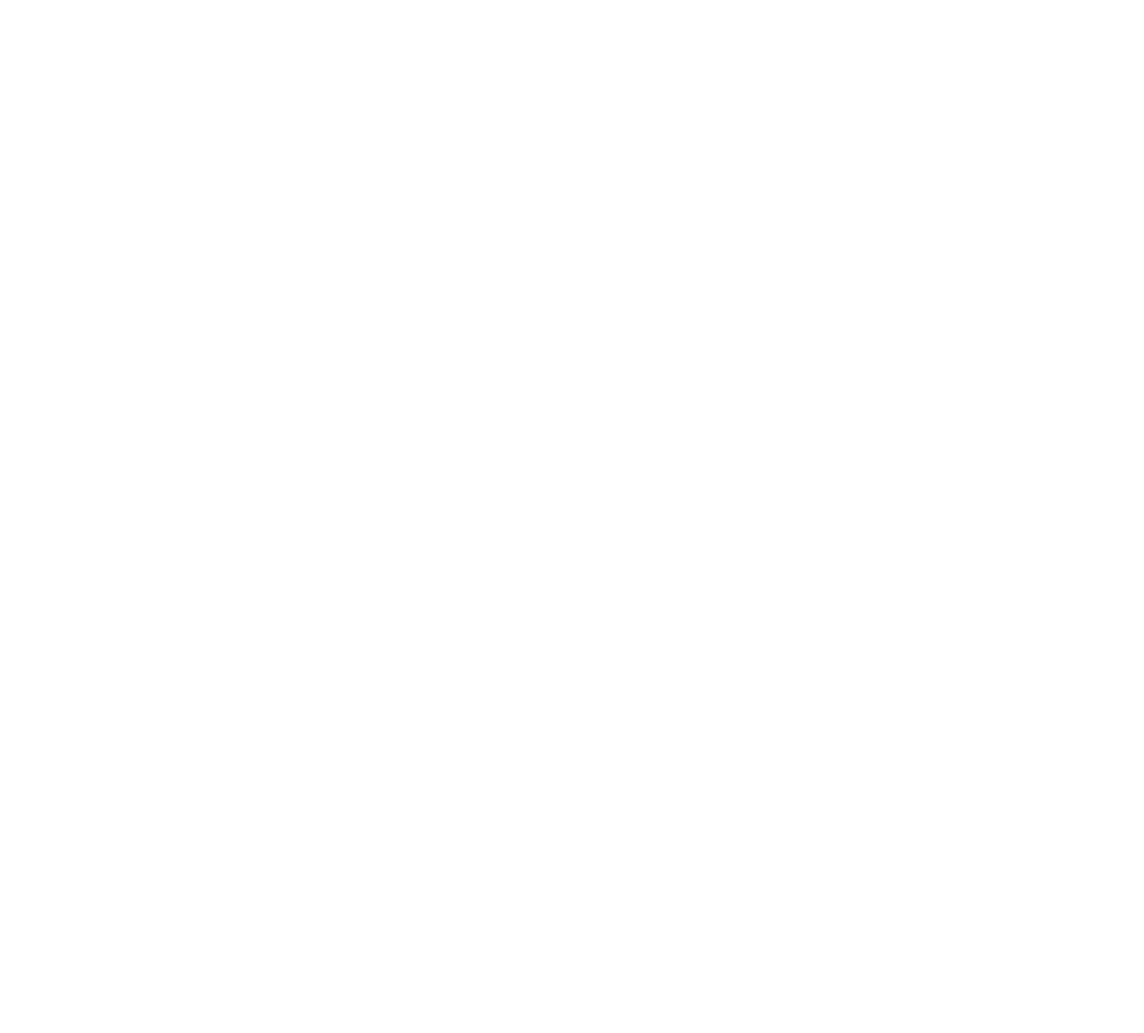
# Model space of a CAD drawing. Header units: centimetres. Extents: x 74437 to 92332, y -37016 to -3432.
# Tile 39 of 68: x 82896 to 85291, y -22528 to -20374. Entities that reach past the tile are written whole.
import ezdxf

# ---------------------------------------------------------------- set-up
doc = ezdxf.new("R2010")
doc.units = ezdxf.units.CM
doc.header["$LTSCALE"] = 0.02
doc.layers.add('ei30', color=8, linetype='Continuous', lineweight=13)
doc.layers.add('OPISY', color=8, linetype='Continuous', lineweight=13)
doc.styles.get("Standard").update_dxf_attribs({"font": 'arial.ttf', "height": 12})

msp = doc.modelspace()

# ---------------------------------------------------------------- texts
at = {"layer": 'ei30', "char_height": 16, "width": 260.963, "attachment_point": 1}
for s, insert in [('\\pi248.23;S', (81238.3, -20374)), ('\\pi246.16;G', (81267.4, -21162.1)), ('\\pi248.23;S', (81272.9, -21238.7)), ('\\pi217.82;EI60', (80456.7, -21297.4)), ('\\pi217.82;EI30', (80620, -21434.1)), ('\\pi217.82;EI30', (80835.6, -21430.5)), ('\\pi217.82;EI60', (81249.9, -21440.5)), ('\\pi248.41;H', (81273.4, -21497.9)), ('\\pi217.82;EI30', (79883.3, -21513.6)), ('\\pi246.16;G', (79629.4, -21513.2)), ('\\pi217.82;EI60', (79409.1, -21689.7)), ('\\pi217.82;EI30', (79883.3, -21754.4)), ('\\pi217.82;EI30', (80620, -21754.4)), ('\\pi217.82;EI60', (81068.8, -21753.7)), ('\\pi246.16;G', (80910.5, -21843.6)), ('\\pi217.82;EI60', (81763.8, -22511.3))]:
    msp.add_mtext(s, dxfattribs=dict(at, insert=insert))
at = {"layer": 'OPISY', "insert": (81538.4, -21241.1), "char_height": 16, "width": 260.963, "attachment_point": 1}
msp.add_mtext("\\pi216.67;1/26'", dxfattribs=at)

doc.saveas('drawing.dxf')
